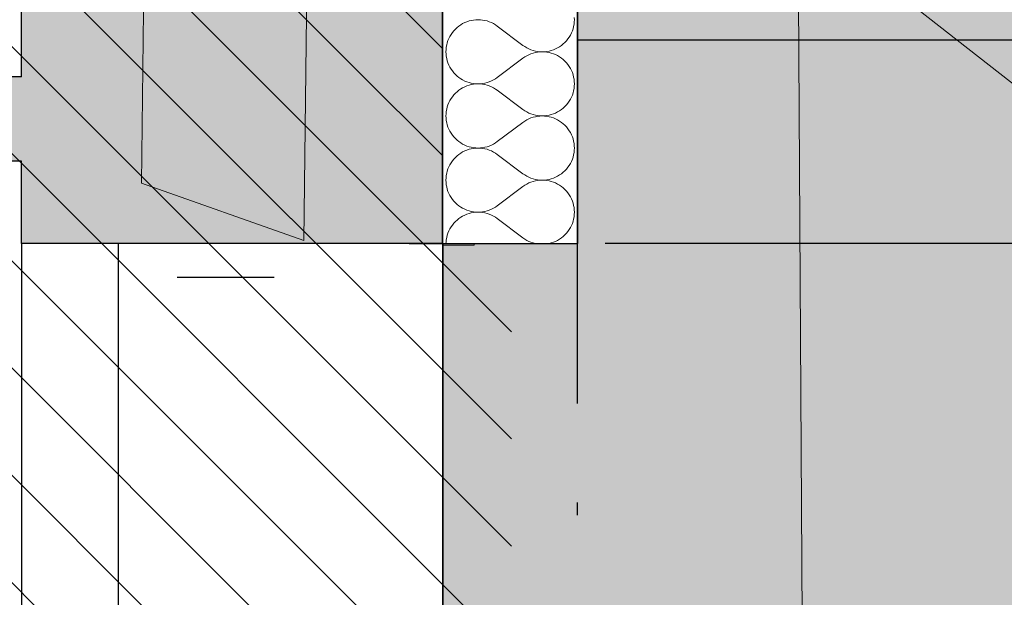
# Model space of a CAD drawing. Header units: millimetres. Extents: x -40276 to 214973, y -147941 to 35228.
# Tile 211 of 256: x -824 to 345, y 10552 to 11238. Entities that reach past the tile are written whole.
import ezdxf

# ---------------------------------------------------------------- set-up
doc = ezdxf.new("R2010")
doc.units = ezdxf.units.MM
doc.header["$MEASUREMENT"] = 0
doc.linetypes.add('Wipeout_Contour', pattern=[1000, 0, -1000])
doc.linetypes.add('Čerchovaná', pattern=[450, 200, -117.5, 15, -117.5])
for name, color, linetype in [('1._POHLED ZÁPADNÍ_2_0_plochy', 7, 'Continuous'), ('1._POHLED ZÁPADNÍ_2_akustické prvky', 7, 'Continuous'), ('1._POHLED ZÁPADNÍ_2_BT_ortho', 7, 'Continuous'), ('1._POHLED ZÁPADNÍ_2_Konstrukce - nosné', 7, 'Continuous'), ('1._POHLED ZÁPADNÍ_2_Kresby a obrázky', 7, 'Continuous'), ('1._POHLED ZÁPADNÍ_2_Nové_Konstrukce - nenosné', 7, 'Continuous'), ('1._POHLED ZÁPADNÍ_2_Nové_Konstrukce - nosné', 7, 'Continuous'), ('1._POHLED ZÁPADNÍ_2_Nové_Výplně - Povrchové', 7, 'Continuous'), ('1._POHLED ZÁPADNÍ_2_Nové_Výplně – Řezové', 7, 'Continuous'), ('1._POHLED ZÁPADNÍ_2_Situace - terén', 7, 'Continuous'), ('1._POHLED ZÁPADNÍ_2_TZB - elektroinstalace', 7, 'Continuous'), ('1._POHLED ZÁPADNÍ_2_Výplně - Povrchové', 7, 'Continuous'), ('1._POHLED ZÁPADNÍ_2_Výplně – Řezové', 7, 'Continuous')]:
    doc.layers.add(name, color=color, linetype=linetype)
doc.linetypes.add('Elektřina - Sdělovací kabely - CETIN', pattern='A,0,[6,C.3 Koordinační situační výkres1.Shx,S=0.238095,R=0,X=0,Y=-3.25261e-19],-33,0', length=33)

# ---------------------------------------------------------------- blocks, each defined once
blk = doc.blocks.new('*X16', base_point=(-42174.7, -26223.7))
at = {"layer": '1._POHLED ZÁPADNÍ_2_Nové_Výplně – Řezové', "color": 21, "linetype": 'Continuous', "lineweight": 20, "true_color": 0xffaaaa}
for p, q in [((-300.3, 11232.1), (-302.5, 11230.5)), ((-298, 11233.5), (-300.3, 11232.1)), ((-295.5, 11234.7), (-298, 11233.5)), ((-293, 11235.7), (-295.5, 11234.7)), ((-290.4, 11236.6), (-293, 11235.7)), ((-287.8, 11237.2), (-290.4, 11236.6)), ((-285.1, 11237.7), (-287.8, 11237.2)), ((-282.4, 11238), (-285.1, 11237.7)), ((-279.7, 11238.1), (-282.4, 11238)), ((-277, 11238), (-279.7, 11238.1)), ((-274.3, 11237.7), (-277, 11238)), ((-271.6, 11237.2), (-274.3, 11237.7)), ((-268.9, 11236.6), (-271.6, 11237.2)), ((-266.4, 11235.7), (-268.9, 11236.6)), ((-263.9, 11234.6), (-266.4, 11235.7)), ((-261.4, 11233.4), (-263.9, 11234.6)), ((-259.1, 11232), (-261.4, 11233.4)), ((-256.9, 11230.5), (-259.1, 11232)), ((-166.3, 11230), (-165.8, 11232.7)), ((-165.8, 11232.7), (-165.5, 11235.4)), ((-165.4, 11238.1), (-165.5, 11240.8)), ((-165.5, 11235.4), (-165.4, 11238.1)), ((-311.8, 11220.6), (-313.1, 11218.3)), ((-310.2, 11222.8), (-311.8, 11220.6)), ((-308.5, 11225), (-310.2, 11222.8)), ((-306.6, 11227), (-308.5, 11225)), ((-304.6, 11228.8), (-306.6, 11227)), ((-302.5, 11230.5), (-304.6, 11228.8)), ((-226.4, 11207.6), (-256.9, 11230.5)), ((-171.5, 11217.5), (-170.1, 11219.8)), ((-170.1, 11219.8), (-168.9, 11222.3)), ((-168.9, 11222.3), (-167.8, 11224.8)), ((-167.8, 11224.8), (-167, 11227.4)), ((-167, 11227.4), (-166.3, 11230)), ((-316.9, 11208.1), (-317.4, 11205.4)), ((-316.3, 11210.7), (-316.9, 11208.1)), ((-315.4, 11213.3), (-316.3, 11210.7)), ((-314.4, 11215.8), (-315.4, 11213.3)), ((-313.1, 11218.3), (-314.4, 11215.8)), ((-180.7, 11207.6), (-178.6, 11209.3)), ((-178.6, 11209.3), (-176.6, 11211.2)), ((-176.6, 11211.2), (-174.7, 11213.1)), ((-174.7, 11213.1), (-173, 11215.3)), ((-173, 11215.3), (-171.5, 11217.5)), ((-317.7, 11202.7), (-317.8, 11200)), ((-317.8, 11200), (-317.7, 11197.3)), ((-317.4, 11205.4), (-317.7, 11202.7)), ((-317.7, 11197.3), (-317.4, 11194.6)), ((-226.4, 11207.6), (-224.1, 11206.1)), ((-224.1, 11206.1), (-221.8, 11204.7)), ((-221.8, 11204.7), (-219.4, 11203.5)), ((-219.4, 11196.5), (-221.8, 11195.3)), ((-219.4, 11203.5), (-216.9, 11202.4)), ((-216.9, 11197.6), (-219.4, 11196.5)), ((-216.9, 11202.4), (-214.3, 11201.6)), ((-214.3, 11198.5), (-216.9, 11197.6)), ((-214.3, 11201.6), (-211.6, 11200.9)), ((-211.6, 11199.1), (-214.3, 11198.5)), ((-211.6, 11200.9), (-209, 11200.4)), ((-209, 11199.6), (-211.6, 11199.1)), ((-209, 11200.4), (-206.3, 11200.1)), ((-206.3, 11199.9), (-209, 11199.6)), ((-206.3, 11200.1), (-203.5, 11200)), ((-203.5, 11200), (-206.3, 11199.9)), ((-203.5, 11200), (-200.8, 11200.1)), ((-200.8, 11199.9), (-203.5, 11200)), ((-200.8, 11200.1), (-198.1, 11200.4)), ((-198.1, 11199.6), (-200.8, 11199.9)), ((-198.1, 11200.4), (-195.4, 11200.9)), ((-195.4, 11199.1), (-198.1, 11199.6)), ((-195.4, 11200.9), (-192.8, 11201.5)), ((-192.8, 11198.5), (-195.4, 11199.1)), ((-192.8, 11201.5), (-190.2, 11202.4)), ((-190.2, 11197.6), (-192.8, 11198.5)), ((-190.2, 11202.4), (-187.7, 11203.4)), ((-187.7, 11196.6), (-190.2, 11197.6)), ((-187.7, 11203.4), (-185.3, 11204.7)), ((-185.3, 11195.4), (-187.7, 11196.6)), ((-185.3, 11204.7), (-182.9, 11206)), ((-182.9, 11206), (-180.7, 11207.6)), ((-317.4, 11194.6), (-316.9, 11191.9)), ((-316.9, 11191.9), (-316.3, 11189.3)), ((-316.3, 11189.3), (-315.4, 11186.7)), ((-315.4, 11186.7), (-314.4, 11184.2)), ((-226.4, 11192.4), (-256.9, 11169.5)), ((-224.1, 11193.9), (-226.4, 11192.4)), ((-221.8, 11195.3), (-224.1, 11193.9)), ((-182.9, 11194), (-185.3, 11195.4)), ((-180.7, 11192.4), (-182.9, 11194)), ((-178.6, 11190.7), (-180.7, 11192.4)), ((-176.6, 11188.9), (-178.6, 11190.7)), ((-174.7, 11186.9), (-176.6, 11188.9)), ((-173, 11184.7), (-174.7, 11186.9)), ((-171.5, 11182.5), (-173, 11184.7)), ((-314.4, 11184.2), (-313.1, 11181.7)), ((-313.1, 11181.7), (-311.8, 11179.4)), ((-311.8, 11179.4), (-310.2, 11177.2)), ((-310.2, 11177.2), (-308.5, 11175.1)), ((-308.5, 11175.1), (-306.6, 11173.1)), ((-306.6, 11173.1), (-304.6, 11171.2)), ((-170.1, 11180.2), (-171.5, 11182.5)), ((-168.9, 11177.7), (-170.1, 11180.2)), ((-167.8, 11175.2), (-168.9, 11177.7)), ((-167, 11172.6), (-167.8, 11175.2)), ((-304.6, 11171.2), (-302.5, 11169.5)), ((-302.5, 11169.5), (-300.3, 11168)), ((-300.3, 11168), (-298, 11166.6)), ((-298, 11166.6), (-295.5, 11165.3)), ((-295.5, 11165.3), (-293, 11164.3)), ((-293, 11164.3), (-290.4, 11163.4)), ((-290.4, 11163.4), (-287.8, 11162.8)), ((-287.8, 11162.8), (-285.1, 11162.3)), ((-285.1, 11161.5), (-287.8, 11161)), ((-285.1, 11162.3), (-282.4, 11162)), ((-282.4, 11161.8), (-285.1, 11161.5)), ((-282.4, 11162), (-279.7, 11161.9)), ((-279.7, 11161.9), (-282.4, 11161.8)), ((-279.7, 11161.9), (-277, 11162)), ((-277, 11161.8), (-279.7, 11161.9)), ((-277, 11162), (-274.3, 11162.3)), ((-274.3, 11161.5), (-277, 11161.8)), ((-274.3, 11162.3), (-271.6, 11162.8)), ((-271.6, 11161), (-274.3, 11161.5)), ((-271.6, 11162.8), (-269, 11163.5)), ((-269, 11163.5), (-266.4, 11164.3)), ((-266.4, 11164.3), (-263.9, 11165.4)), ((-263.9, 11165.4), (-261.4, 11166.6)), ((-261.4, 11166.6), (-259.1, 11168)), ((-259.1, 11168), (-256.9, 11169.5)), ((-166.3, 11170), (-167, 11172.6)), ((-165.8, 11167.3), (-166.3, 11170)), ((-165.5, 11164.6), (-165.8, 11167.3)), ((-165.4, 11161.9), (-165.5, 11164.6)), ((-165.5, 11159.2), (-165.4, 11161.9)), ((-306.6, 11150.8), (-308.5, 11148.8)), ((-304.6, 11152.6), (-306.6, 11150.8)), ((-302.5, 11154.3), (-304.6, 11152.6)), ((-300.3, 11155.9), (-302.5, 11154.3)), ((-298, 11157.3), (-300.3, 11155.9)), ((-295.5, 11158.5), (-298, 11157.3)), ((-293, 11159.5), (-295.5, 11158.5)), ((-290.4, 11160.4), (-293, 11159.5)), ((-287.8, 11161), (-290.4, 11160.4)), ((-269, 11160.4), (-271.6, 11161)), ((-266.4, 11159.5), (-269, 11160.4)), ((-263.9, 11158.5), (-266.4, 11159.5)), ((-261.4, 11157.2), (-263.9, 11158.5)), ((-259.1, 11155.8), (-261.4, 11157.2)), ((-256.9, 11154.3), (-259.1, 11155.8)), ((-226.4, 11131.4), (-256.9, 11154.3)), ((-167.8, 11148.6), (-167, 11151.2)), ((-167, 11151.2), (-166.3, 11153.8)), ((-166.3, 11153.8), (-165.8, 11156.5)), ((-165.8, 11156.5), (-165.5, 11159.2)), ((-314.4, 11139.6), (-315.4, 11137.1)), ((-313.1, 11142.1), (-314.4, 11139.6)), ((-311.8, 11144.4), (-313.1, 11142.1)), ((-310.2, 11146.7), (-311.8, 11144.4)), ((-308.5, 11148.8), (-310.2, 11146.7)), ((-174.7, 11137), (-173, 11139.1)), ((-173, 11139.1), (-171.5, 11141.3)), ((-171.5, 11141.3), (-170.1, 11143.6)), ((-170.1, 11143.6), (-168.9, 11146.1)), ((-168.9, 11146.1), (-167.8, 11148.6)), ((-317.7, 11126.5), (-317.8, 11123.8)), ((-317.4, 11129.2), (-317.7, 11126.5)), ((-316.9, 11131.9), (-317.4, 11129.2)), ((-316.3, 11134.6), (-316.9, 11131.9)), ((-315.4, 11137.1), (-316.3, 11134.6)), ((-226.4, 11131.4), (-224.1, 11129.9)), ((-224.1, 11129.9), (-221.8, 11128.5)), ((-221.8, 11128.5), (-219.4, 11127.3)), ((-219.4, 11127.3), (-216.9, 11126.2)), ((-216.9, 11126.2), (-214.3, 11125.4)), ((-192.8, 11125.4), (-190.2, 11126.2)), ((-190.2, 11126.2), (-187.7, 11127.2)), ((-187.7, 11127.2), (-185.3, 11128.5)), ((-185.3, 11128.5), (-182.9, 11129.9)), ((-182.9, 11129.9), (-180.7, 11131.4)), ((-180.7, 11131.4), (-178.6, 11133.1)), ((-178.6, 11133.1), (-176.6, 11135)), ((-176.6, 11135), (-174.7, 11137)), ((-317.8, 11123.8), (-317.7, 11121.1)), ((-317.7, 11121.1), (-317.4, 11118.4)), ((-317.4, 11118.4), (-316.9, 11115.7)), ((-316.9, 11115.7), (-316.3, 11113.1)), ((-226.4, 11116.2), (-256.9, 11093.3)), ((-224.1, 11117.7), (-226.4, 11116.2)), ((-221.8, 11119.1), (-224.1, 11117.7)), ((-219.4, 11120.4), (-221.8, 11119.1)), ((-216.9, 11121.4), (-219.4, 11120.4)), ((-214.3, 11122.3), (-216.9, 11121.4)), ((-214.3, 11125.4), (-211.6, 11124.7)), ((-211.6, 11122.9), (-214.3, 11122.3)), ((-211.6, 11124.7), (-209, 11124.2)), ((-209, 11123.4), (-211.6, 11122.9)), ((-209, 11124.2), (-206.3, 11123.9)), ((-206.3, 11123.7), (-209, 11123.4)), ((-206.3, 11123.9), (-203.5, 11123.8)), ((-203.5, 11123.8), (-206.3, 11123.7)), ((-203.5, 11123.8), (-200.8, 11123.9)), ((-200.8, 11123.7), (-203.5, 11123.8)), ((-200.8, 11123.9), (-198.1, 11124.2)), ((-198.1, 11123.4), (-200.8, 11123.7)), ((-198.1, 11124.2), (-195.4, 11124.7)), ((-195.4, 11122.9), (-198.1, 11123.4)), ((-195.4, 11124.7), (-192.8, 11125.4)), ((-192.8, 11122.3), (-195.4, 11122.9)), ((-190.2, 11121.4), (-192.8, 11122.3)), ((-187.7, 11120.4), (-190.2, 11121.4)), ((-185.3, 11119.2), (-187.7, 11120.4)), ((-182.9, 11117.8), (-185.3, 11119.2)), ((-180.7, 11116.2), (-182.9, 11117.8)), ((-178.6, 11114.5), (-180.7, 11116.2)), ((-176.6, 11112.7), (-178.6, 11114.5)), ((-316.3, 11113.1), (-315.4, 11110.5)), ((-315.4, 11110.5), (-314.4, 11108)), ((-314.4, 11108), (-313.1, 11105.6)), ((-313.1, 11105.6), (-311.8, 11103.2)), ((-311.8, 11103.2), (-310.2, 11101)), ((-174.7, 11110.7), (-176.6, 11112.7)), ((-173, 11108.6), (-174.7, 11110.7)), ((-171.5, 11106.3), (-173, 11108.6)), ((-170.1, 11104), (-171.5, 11106.3)), ((-168.9, 11101.5), (-170.1, 11104)), ((-310.2, 11101), (-308.5, 11098.9)), ((-308.5, 11098.9), (-306.6, 11096.9)), ((-306.6, 11096.9), (-304.7, 11095)), ((-304.7, 11095), (-302.5, 11093.3)), ((-302.5, 11093.3), (-300.3, 11091.8)), ((-300.3, 11091.8), (-298, 11090.4)), ((-261.4, 11090.4), (-259.1, 11091.8)), ((-259.1, 11091.8), (-256.9, 11093.3)), ((-167.8, 11099), (-168.9, 11101.5)), ((-167, 11096.5), (-167.8, 11099)), ((-166.3, 11093.8), (-167, 11096.5)), ((-165.8, 11091.1), (-166.3, 11093.8)), ((-165.5, 11088.4), (-165.8, 11091.1)), ((-300.3, 11079.7), (-302.5, 11078.1)), ((-298, 11081.1), (-300.3, 11079.7)), ((-298, 11090.4), (-295.5, 11089.2)), ((-295.5, 11082.3), (-298, 11081.1)), ((-295.5, 11089.2), (-293, 11088.1)), ((-293, 11083.3), (-295.5, 11082.3)), ((-293, 11088.1), (-290.4, 11087.3)), ((-290.4, 11084.2), (-293, 11083.3)), ((-290.4, 11087.3), (-287.8, 11086.6)), ((-287.8, 11084.9), (-290.4, 11084.2)), ((-287.8, 11086.6), (-285.1, 11086.1)), ((-285.1, 11085.3), (-287.8, 11084.9)), ((-285.1, 11086.1), (-282.4, 11085.8)), ((-282.4, 11085.6), (-285.1, 11085.3)), ((-282.4, 11085.8), (-279.7, 11085.7)), ((-279.7, 11085.7), (-282.4, 11085.6)), ((-279.7, 11085.7), (-277, 11085.8)), ((-277, 11085.6), (-279.7, 11085.7)), ((-277, 11085.8), (-274.3, 11086.1)), ((-274.3, 11085.3), (-277, 11085.6)), ((-274.3, 11086.1), (-271.6, 11086.6)), ((-271.6, 11084.8), (-274.3, 11085.3)), ((-271.6, 11086.6), (-269, 11087.3)), ((-269, 11084.2), (-271.6, 11084.8)), ((-269, 11087.3), (-266.4, 11088.1)), ((-266.4, 11083.3), (-269, 11084.2)), ((-266.4, 11088.1), (-263.9, 11089.2)), ((-263.9, 11082.3), (-266.4, 11083.3)), ((-263.9, 11089.2), (-261.4, 11090.4)), ((-261.4, 11081), (-263.9, 11082.3)), ((-259.1, 11079.7), (-261.4, 11081)), ((-256.9, 11078.1), (-259.1, 11079.7)), ((-166.3, 11077.6), (-165.8, 11080.3)), ((-165.8, 11080.3), (-165.5, 11083)), ((-165.4, 11085.7), (-165.5, 11088.4)), ((-165.5, 11083), (-165.4, 11085.7)), ((-311.8, 11068.2), (-313.1, 11065.9)), ((-310.2, 11070.5), (-311.8, 11068.2)), ((-308.5, 11072.6), (-310.2, 11070.5)), ((-306.6, 11074.6), (-308.5, 11072.6)), ((-304.7, 11076.4), (-306.6, 11074.6)), ((-302.5, 11078.1), (-304.7, 11076.4)), ((-226.4, 11055.2), (-256.9, 11078.1)), ((-170.1, 11067.5), (-168.9, 11069.9)), ((-168.9, 11069.9), (-167.8, 11072.4)), ((-167.8, 11072.4), (-167, 11075)), ((-167, 11075), (-166.3, 11077.6)), ((-316.3, 11058.4), (-316.9, 11055.7)), ((-315.4, 11060.9), (-316.3, 11058.4)), ((-314.4, 11063.5), (-315.4, 11060.9)), ((-313.1, 11065.9), (-314.4, 11063.5)), ((-180.7, 11055.2), (-178.6, 11056.9)), ((-178.6, 11056.9), (-176.6, 11058.8)), ((-176.6, 11058.8), (-174.7, 11060.8)), ((-174.7, 11060.8), (-173, 11062.9)), ((-173, 11062.9), (-171.5, 11065.1)), ((-171.5, 11065.1), (-170.1, 11067.5)), ((-317.7, 11050.3), (-317.8, 11047.6)), ((-317.8, 11047.6), (-317.7, 11044.9)), ((-317.4, 11053.1), (-317.7, 11050.3)), ((-317.7, 11044.9), (-317.4, 11042.2)), ((-316.9, 11055.7), (-317.4, 11053.1)), ((-226.4, 11055.2), (-224.1, 11053.7)), ((-224.1, 11053.7), (-221.8, 11052.3)), ((-221.8, 11052.3), (-219.4, 11051.1)), ((-219.4, 11051.1), (-216.9, 11050)), ((-216.9, 11045.2), (-219.4, 11044.2)), ((-216.9, 11050), (-214.3, 11049.2)), ((-214.3, 11046.1), (-216.9, 11045.2)), ((-214.3, 11049.2), (-211.6, 11048.5)), ((-211.6, 11046.7), (-214.3, 11046.1)), ((-211.6, 11048.5), (-209, 11048)), ((-209, 11047.2), (-211.6, 11046.7)), ((-209, 11048), (-206.3, 11047.7)), ((-206.3, 11047.5), (-209, 11047.2)), ((-206.3, 11047.7), (-203.5, 11047.6)), ((-203.5, 11047.6), (-206.3, 11047.5)), ((-203.5, 11047.6), (-200.8, 11047.7)), ((-200.8, 11047.5), (-203.5, 11047.6)), ((-200.8, 11047.7), (-198.1, 11048)), ((-198.1, 11047.2), (-200.8, 11047.5)), ((-198.1, 11048), (-195.4, 11048.5)), ((-195.4, 11046.8), (-198.1, 11047.2)), ((-195.4, 11048.5), (-192.8, 11049.2)), ((-192.8, 11046.1), (-195.4, 11046.8)), ((-192.8, 11049.2), (-190.2, 11050)), ((-190.2, 11045.2), (-192.8, 11046.1)), ((-190.2, 11050), (-187.7, 11051.1)), ((-187.7, 11044.2), (-190.2, 11045.2)), ((-187.7, 11051.1), (-185.3, 11052.3)), ((-185.3, 11052.3), (-182.9, 11053.7)), ((-182.9, 11053.7), (-180.7, 11055.2)), ((-317.4, 11042.2), (-316.9, 11039.5)), ((-316.9, 11039.5), (-316.3, 11036.9)), ((-316.3, 11036.9), (-315.4, 11034.3)), ((-315.4, 11034.3), (-314.4, 11031.8)), ((-226.4, 11040), (-256.9, 11017.1)), ((-224.1, 11041.6), (-226.4, 11040)), ((-221.8, 11042.9), (-224.1, 11041.6)), ((-219.4, 11044.2), (-221.8, 11042.9)), ((-185.3, 11043), (-187.7, 11044.2)), ((-182.9, 11041.6), (-185.3, 11043)), ((-180.7, 11040), (-182.9, 11041.6)), ((-178.6, 11038.3), (-180.7, 11040)), ((-176.6, 11036.5), (-178.6, 11038.3)), ((-174.7, 11034.5), (-176.6, 11036.5)), ((-173, 11032.4), (-174.7, 11034.5)), ((-314.4, 11031.8), (-313.1, 11029.4)), ((-313.1, 11029.4), (-311.8, 11027)), ((-311.8, 11027), (-310.2, 11024.8)), ((-310.2, 11024.8), (-308.5, 11022.7)), ((-308.5, 11022.7), (-306.6, 11020.7)), ((-171.5, 11030.1), (-173, 11032.4)), ((-170.1, 11027.8), (-171.5, 11030.1)), ((-168.9, 11025.4), (-170.1, 11027.8)), ((-167.8, 11022.8), (-168.9, 11025.4)), ((-167, 11020.3), (-167.8, 11022.8)), ((-306.6, 11020.7), (-304.7, 11018.8)), ((-304.7, 11018.8), (-302.5, 11017.1)), ((-302.5, 11017.1), (-300.3, 11015.6)), ((-300.3, 11015.6), (-298, 11014.2)), ((-298, 11014.2), (-295.5, 11013)), ((-295.5, 11013), (-293, 11011.9)), ((-293, 11011.9), (-290.4, 11011.1)), ((-290.4, 11011.1), (-287.8, 11010.4)), ((-287.8, 11010.4), (-285.1, 11009.9)), ((-285.1, 11009.9), (-282.4, 11009.6)), ((-282.4, 11009.4), (-285.1, 11009.1)), ((-282.4, 11009.6), (-279.7, 11009.5)), ((-279.7, 11009.5), (-282.4, 11009.4)), ((-279.7, 11009.5), (-277, 11009.6)), ((-277, 11009.4), (-279.7, 11009.5)), ((-277, 11009.6), (-274.3, 11009.9)), ((-274.3, 11009.1), (-277, 11009.4)), ((-274.3, 11009.9), (-271.6, 11010.4)), ((-271.6, 11010.4), (-269, 11011.1)), ((-269, 11011.1), (-266.4, 11011.9)), ((-266.4, 11011.9), (-263.9, 11013)), ((-263.9, 11013), (-261.4, 11014.2)), ((-261.4, 11014.2), (-259.1, 11015.6)), ((-259.1, 11015.6), (-256.9, 11017.1)), ((-166.3, 11017.6), (-167, 11020.3)), ((-165.8, 11015), (-166.3, 11017.6)), ((-165.5, 11012.2), (-165.8, 11015)), ((-165.4, 11009.5), (-165.5, 11012.2)), ((-165.5, 11006.8), (-165.4, 11009.5)), ((-306.6, 10998.4), (-308.5, 10996.4)), ((-304.7, 11000.2), (-306.6, 10998.4)), ((-302.5, 11001.9), (-304.7, 11000.2)), ((-300.3, 11003.5), (-302.5, 11001.9)), ((-298, 11004.9), (-300.3, 11003.5)), ((-295.5, 11006.1), (-298, 11004.9)), ((-293, 11007.1), (-295.5, 11006.1)), ((-290.4, 11008), (-293, 11007.1)), ((-287.8, 11008.7), (-290.4, 11008)), ((-285.1, 11009.1), (-287.8, 11008.7)), ((-271.6, 11008.7), (-274.3, 11009.1)), ((-269, 11008), (-271.6, 11008.7)), ((-266.4, 11007.1), (-269, 11008)), ((-263.9, 11006.1), (-266.4, 11007.1)), ((-261.4, 11004.9), (-263.9, 11006.1)), ((-259.1, 11003.5), (-261.4, 11004.9)), ((-256.9, 11001.9), (-259.1, 11003.5)), ((-226.4, 10979.1), (-256.9, 11001.9)), ((-167.8, 10996.2), (-167, 10998.8)), ((-167, 10998.8), (-166.3, 11001.4)), ((-166.3, 11001.4), (-165.8, 11004.1)), ((-165.8, 11004.1), (-165.5, 11006.8)), ((-314.4, 10987.3), (-315.4, 10984.8)), ((-313.1, 10989.7), (-314.4, 10987.3)), ((-311.8, 10992), (-313.1, 10989.7)), ((-310.2, 10994.3), (-311.8, 10992)), ((-308.5, 10996.4), (-310.2, 10994.3)), ((-174.7, 10984.6), (-173, 10986.7)), ((-173, 10986.7), (-171.5, 10988.9)), ((-171.5, 10988.9), (-170.1, 10991.3)), ((-170.1, 10991.3), (-168.9, 10993.7)), ((-168.9, 10993.7), (-167.8, 10996.2)), ((-317.7, 10974.2), (-317.8, 10972.3)), ((-317.4, 10976.9), (-317.7, 10974.2)), ((-316.9, 10979.5), (-317.4, 10976.9)), ((-316.3, 10982.2), (-316.9, 10979.5)), ((-315.4, 10984.8), (-316.3, 10982.2)), ((-226.4, 10979.1), (-224.1, 10977.5)), ((-224.1, 10977.5), (-221.8, 10976.1)), ((-221.8, 10976.1), (-219.4, 10974.9)), ((-219.4, 10974.9), (-216.9, 10973.8)), ((-190.2, 10973.8), (-187.7, 10974.9)), ((-187.7, 10974.9), (-185.3, 10976.1)), ((-185.3, 10976.1), (-182.9, 10977.5)), ((-182.9, 10977.5), (-180.7, 10979)), ((-180.7, 10979), (-178.6, 10980.7)), ((-178.6, 10980.7), (-176.6, 10982.6)), ((-176.6, 10982.6), (-174.7, 10984.6)), ((-216.9, 10973.8), (-214.3, 10973)), ((-214.3, 10973), (-211.7, 10972.3)), ((-211.7, 10972.3), (-211.4, 10972.3)), ((-195.6, 10972.3), (-195.4, 10972.3)), ((-195.4, 10972.3), (-192.8, 10973)), ((-192.8, 10973), (-190.2, 10973.8))]:
    blk.add_line(p, q, dxfattribs=at)

msp = doc.modelspace()

# ---------------------------------------------------------------- hatches: boundary and pattern name
at = {"layer": '1._POHLED ZÁPADNÍ_2_0_plochy', "linetype": 'Continuous', "lineweight": 20, "true_color": 0xffaaaa}
h = msp.add_hatch(dxfattribs=at)
h.set_pattern_fill('Izolační_tvárnice_0002', color=21, style=0, pattern_type=2)
h.set_pattern_definition([(315, (-10360.18, 9405.31), (63.6396, 63.6396), [])])
h.paths.add_polyline_path([(-10906.3, 18690.2), (-10970.7, 9084.1), (-20311.4, 10009.9), (-20479.4, 269.7), (-242.3, 419.8), (-238.4, 17796)])
at = {"layer": '1._POHLED ZÁPADNÍ_2_Nové_Výplně - Povrchové', "linetype": 'Continuous', "lineweight": 0, "true_color": 0xfed4d4}
for points in [[(-321.7, 8564.1), (848.3, 8564.1), (848.3, 14094.9), (-321.7, 14094.9)], [(-321.9, 8839.1), (848.3, 8839.1), (848.3, 12306.8), (-321.9, 12306.8)], [(-321.7, 8566.9), (897, 8566.9), (897, 11743.2), (-321.7, 11743.2)], [(-321.7, 9157.3), (848.3, 9157.3), (848.3, 11213.6), (-321.7, 11213.6)]]:
    msp.add_hatch(color=254, dxfattribs=at).paths.add_polyline_path(points)
at = {"layer": '1._POHLED ZÁPADNÍ_2_Výplně - Povrchové', "linetype": 'Continuous', "lineweight": 0, "true_color": 0xfefefe}
msp.add_hatch(color=7, dxfattribs=at).paths.add_polyline_path([(-321.7, 8881.5), (326.6, 8881.5), (326.6, 11214.6), (-321.7, 11214.6)])
at = {"layer": '1._POHLED ZÁPADNÍ_2_Výplně – Řezové', "linetype": 'Continuous', "lineweight": 13}
for points in [[(-321.7, 12460.1), (-821.7, 12460.1), (-821.7, 10972.3), (-321.7, 10972.3)], [(-4383.5, 11070.3), (-821.7, 11070.3), (-821.7, 11170.3), (-4383.5, 11170.3)]]:
    msp.add_hatch(color=254, dxfattribs=at).paths.add_polyline_path(points)

# ---------------------------------------------------------------- linework, layer by layer
at = {"layer": '1._POHLED ZÁPADNÍ_2_Konstrukce - nosné', "color": 7, "linetype": 'Continuous', "lineweight": 25}
for p, q in [((-821.7, 11170.3), (-821.7, 12499.6)), ((-821.7, 11170.3), (-5849.4, 11170.3)), ((-821.7, 11070.3), (-5849.2, 11070.3)), ((-821.7, 10972.3), (-821.7, 11070.3)), ((-636.7, 10972.3), (-821.7, 10972.3)), ((-521.7, 10972.3), (-636.7, 10972.3)), ((-321.7, 10972.3), (-521.7, 10972.3))]:
    msp.add_line(p, q, dxfattribs=at)
at = {"layer": '1._POHLED ZÁPADNÍ_2_Nové_Konstrukce - nenosné', "color": 1, "linetype": 'Continuous', "lineweight": 25, "flags": 128}
for points in [[(-321.7, 8564.1), (848.3, 8564.1), (848.3, 13540.8), (-321.7, 13540.8)], [(-321.9, 8839.1), (848.3, 8839.1), (848.3, 12306.8), (-321.9, 12306.8)], [(-321.7, 9157.3), (848.3, 9157.3), (848.3, 11213.6), (-321.7, 11213.6)]]:
    msp.add_lwpolyline(points, close=True, dxfattribs=at)
at = {"layer": '1._POHLED ZÁPADNÍ_2_Nové_Konstrukce - nosné', "color": 1, "linetype": 'Continuous', "lineweight": 25}
for p, q in [((-821.7, 10972.3), (-821.7, 9432.3)), ((-821.7, 10972.3), (-821.7, 10932.3)), ((-636.7, 10972.3), (-821.7, 10972.3)), ((-706.7, 10469), (-706.7, 10972.3)), ((-521.7, 10972.3), (-636.7, 10972.3)), ((-521.7, 10972.3), (-636.7, 10972.3)), ((-521.7, 10972.3), (-636.7, 10972.3)), ((-321.7, 10972.3), (-521.7, 10972.3)), ((-321.7, 10972.3), (-321.7, 9432.3)), ((-92.2, 10972.3), (-128.7, 10972.3)), ((768.2, 10972.3), (-128.7, 10972.3)), ((-636.7, 10932.3), (-521.7, 10932.3))]:
    msp.add_line(p, q, dxfattribs=at)
at = {"layer": '1._POHLED ZÁPADNÍ_2_Situace - terén', "color": 8, "linetype": 'Continuous', "lineweight": 13, "flags": 128}
msp.add_lwpolyline([(-284.5, 17970), (-284.5, 10970.3), (-321.7, 10970.3), (-321.7, 17970)], close=True, dxfattribs=at)
at = {"layer": '1._POHLED ZÁPADNÍ_2_TZB - elektroinstalace', "color": 8, "linetype": 'Elektřina - Sdělovací kabely - CETIN', "lineweight": 20, "flags": 128}
msp.add_lwpolyline([(-10401.6, -197.7), (168, -318.9), (60.6, 18127.7), (-85.7, 29288.4), (-285.4, 31477.9), (-1612, 35227.5)], dxfattribs=at)

# ---------------------------------------------------------------- next in the draw order: wipeouts: each hides what was drawn before it
at = {"color": 254, "linetype": 'Wipeout_Contour', "lineweight": 0, "ltscale": 59577.299949}
msp.add_wipeout([(-321.6, 10972.3), (-161.6, 10972.3), (-161.6, 12539.1), (-311.6, 12539.1), (-321.6, 12539.1)], dxfattribs=at).dxf.layer = '1._POHLED ZÁPADNÍ_2_Nové_Výplně – Řezové'

# ---------------------------------------------------------------- next in the draw order: hatches: boundary and pattern name
at = {"layer": '1._POHLED ZÁPADNÍ_2_Kresby a obrázky', "linetype": 'Continuous', "lineweight": 20, "true_color": 0x0080c0}
msp.add_hatch(color=142, dxfattribs=at).paths.add_polyline_path([(-519.7, 12047.7), (-667.1, 12099.7), (-679.3, 11044), (-486.5, 10975.9), (-476.8, 11812.5), (947.7, 10698.8), (950.5, 10933.5)])

# ---------------------------------------------------------------- next in the draw order: linework, layer by layer
at = {"layer": '1._POHLED ZÁPADNÍ_2_akustické prvky', "color": 1, "linetype": 'Continuous', "lineweight": 35}
msp.add_line((-161.8, 10972.3), (-161.8, 12539.1), dxfattribs=at)
at = {"layer": '1._POHLED ZÁPADNÍ_2_akustické prvky', "color": 1, "linetype": 'Čerchovaná', "lineweight": 25}
msp.add_line((-161.7, 9432.3), (-161.7, 10972.3), dxfattribs=at)
at = {"layer": '1._POHLED ZÁPADNÍ_2_BT_ortho', "color": 142, "linetype": 'Continuous', "lineweight": 20, "true_color": 0x0080c0, "flags": 128}
msp.add_lwpolyline([(-519.7, 12047.7), (950.5, 10933.5), (947.7, 10698.8), (-476.8, 11812.5), (-486.5, 10975.9), (-679.3, 11044), (-667.1, 12099.7)], close=True, dxfattribs=at)
at = {"layer": '1._POHLED ZÁPADNÍ_2_Konstrukce - nosné', "color": 7, "linetype": 'Continuous', "lineweight": 25}
msp.add_line((-322, 10972.3), (-321.7, 12460.1), dxfattribs=at)
at = {"layer": '1._POHLED ZÁPADNÍ_2_Nové_Konstrukce - nosné', "color": 1, "linetype": 'Continuous', "lineweight": 25}
for q in [(-161.6, 10972.3), (-321.6, 10972.3), (-321.6, 10972.3), (-161.6, 10972.3)]:
    msp.add_line((-361.6, 10972.3), q, dxfattribs=at)

# ---------------------------------------------------------------- next in the draw order: block references
at = {"layer": '1._POHLED ZÁPADNÍ_2_0_plochy', "color": 9, "linetype": 'Continuous', "lineweight": 13}
msp.add_blockref('*X16', (-42174.7, -26223.7), dxfattribs=at)

doc.saveas('drawing.dxf')
